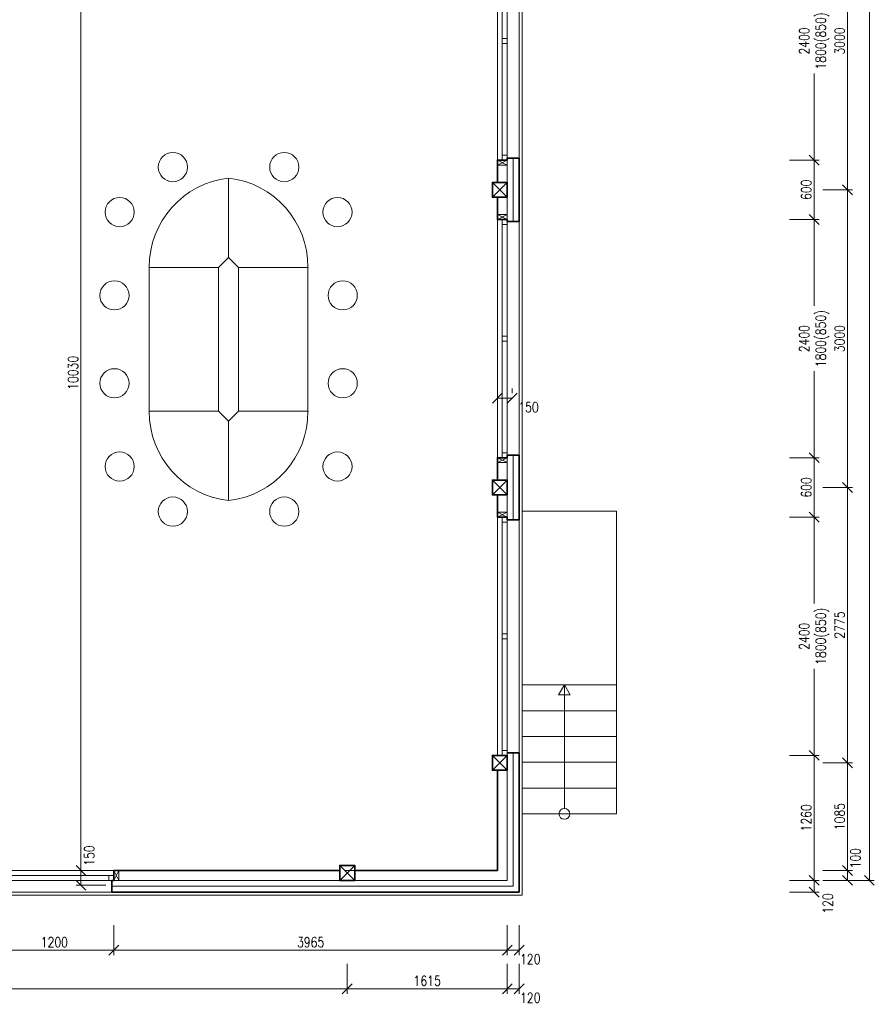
# Model space of a CAD drawing. Header units: millimetres. Extents: x -485339 to 286898, y -1189934 to 1602269.
# Tile 32 of 230: x -64690 to -56076, y -1158316 to -1148392. Entities that reach past the tile are written whole.
import ezdxf

# ---------------------------------------------------------------- set-up
doc = ezdxf.new("R2010")
doc.units = ezdxf.units.MM
doc.header["$LTSCALE"] = 10
doc.layers.get('Defpoints').update_dxf_attribs({"lineweight": 0})
for name, color, linetype, lineweight in [('A_vybavení', 252, 'Continuous', 18), ('N_kóty', 10, 'Continuous', 18), ('N_okna', 10, 'Continuous', 18), ('N_okna_konst_prof', 10, 'Continuous', 18), ('N_čáry_obrys', 10, 'Continuous', 35), ('N_čáry_obv.plášt', 212, 'Continuous', 18), ('N_čáry_obv.plášt_obrys', 212, 'Continuous', 35), ('N_čáry_plné', 10, 'Continuous', 18), ('St_kóty', 132, 'Continuous', 18), ('St_lehký obvodový plášť', 152, 'Continuous', 18), ('St_sloupy_opláštění_půdorys', 25, 'Continuous', 35), ('St_čáry_plné', 250, 'Continuous', 18)]:
    doc.layers.add(name, color=color, linetype=linetype, lineweight=lineweight)
doc.styles.get("Standard").update_dxf_attribs({"font": 'simplex.shx', "width": 0.8})
doc.linetypes.add('ZIGZAG', pattern='A,0.00254,-5.08,[131,ltypeshp.shx,S=5.08,R=0,X=-5.08,Y=0],-10.16,[131,ltypeshp.shx,S=5.08,R=180,X=5.08,Y=0],-5.08', length=20.32254)
doc.dimstyles.new('stavebníM50 vnitřní', dxfattribs={"dimtxt": 100, "dimasz": 100, "dimexe": 50, "dimexo": 100, "dimgap": 30, "dimtad": 1, "dimdec": 0, "dimtxsty": 'Standard', "dimblk": 'OBLIQUE', "dimcen": 2.5, "dimclrd": 256, "dimclre": 256, "dimclrt": 256, "dimadec": 0, "dimazin": 0, "dimtfac": 1, "dimtdec": 0, "dimtmove": 2, "dimatfit": 2, "dimldrblk": 'OBLIQUE', "dimfxl": 250, "dimfxlon": 1, "dimlwd": -1, "dimlwe": -1, "dimarcsym": 0})

# ---------------------------------------------------------------- blocks, each defined once
blk = doc.blocks.new('G$CBB62DE26')
at = {"layer": 'St_sloupy_opláštění_půdorys', "ltscale": 2}
blk.add_lwpolyline([(-75, -150), (75, -150), (75, 0), (-75, 0)], close=True, dxfattribs=at)
for points in [[(-75, 0), (75, -150)], [(75, 0), (-75, -150)]]:
    blk.add_lwpolyline(points, dxfattribs=at)
blk = doc.blocks.new('_OBLIQUE')
at = {"color": 0, "linetype": 'ByBlock'}
blk.add_line((-0.5, -0.5), (0.5, 0.5), dxfattribs=at)
blk = doc.blocks.new('*D6510')
at = {"layer": 'Defpoints', "color": 0}
for p in [(-58903.4, -1152806.2), (-58903.4, -1153406.2), (-56682.1, -1153406.2)]:
    blk.add_point(p, dxfattribs=at)
at = {"layer": 'St_kóty'}
for p, q in [((-56932.1, -1152806.2), (-56632.1, -1152806.2)), ((-56682.1, -1152806.2), (-56682.1, -1153406.2)), ((-56932.1, -1153406.2), (-56632.1, -1153406.2))]:
    blk.add_line(p, q, dxfattribs=at)
at = {"layer": 'St_kóty', "linetype": 'ByBlock', "xscale": 100, "yscale": 100, "zscale": 100}
for p, rotation in [((-56682.1, -1152806.2), 90), ((-56682.1, -1153406.2), 270)]:
    blk.add_blockref('_OBLIQUE', p, dxfattribs=dict(at, rotation=rotation))
at = {"layer": 'St_kóty', "insert": (-56762.1, -1153106.2), "char_height": 100, "attachment_point": 5, "rotation": 90}
blk.add_mtext('600', dxfattribs=at)
blk = doc.blocks.new('*D6511')
at = {"layer": 'Defpoints', "color": 0}
for p in [(-58903.4, -1153406.2), (-58903.4, -1155806.2), (-56682.1, -1155806.2)]:
    blk.add_point(p, dxfattribs=at)
at = {"layer": 'St_kóty'}
for p, q in [((-56932.1, -1153406.2), (-56632.1, -1153406.2)), ((-56682.1, -1153406.2), (-56682.1, -1154277.1)), ((-56682.1, -1155806.2), (-56682.1, -1154935.2)), ((-56932.1, -1155806.2), (-56632.1, -1155806.2))]:
    blk.add_line(p, q, dxfattribs=at)
at = {"layer": 'St_kóty', "linetype": 'ByBlock', "xscale": 100, "yscale": 100, "zscale": 100}
for p, rotation in [((-56682.1, -1153406.2), 90), ((-56682.1, -1155806.2), 270)]:
    blk.add_blockref('_OBLIQUE', p, dxfattribs=dict(at, rotation=rotation))
at = {"layer": 'St_kóty', "insert": (-56682.1, -1154606.2), "char_height": 100, "attachment_point": 5, "rotation": 90}
blk.add_mtext('2400\\P1800(850)', dxfattribs=at)
blk = doc.blocks.new('*D6512')
at = {"layer": 'Defpoints', "color": 0}
for p in [(-58903.4, -1155806.2), (-59774.9, -1157066.2), (-56682.1, -1157066.2)]:
    blk.add_point(p, dxfattribs=at)
at = {"layer": 'St_kóty'}
for p, q in [((-56932.1, -1155806.2), (-56632.1, -1155806.2)), ((-56682.1, -1155806.2), (-56682.1, -1157066.2)), ((-56932.1, -1157066.2), (-56632.1, -1157066.2))]:
    blk.add_line(p, q, dxfattribs=at)
at = {"layer": 'St_kóty', "linetype": 'ByBlock', "xscale": 100, "yscale": 100, "zscale": 100}
for p, rotation in [((-56682.1, -1155806.2), 90), ((-56682.1, -1157066.2), 270)]:
    blk.add_blockref('_OBLIQUE', p, dxfattribs=dict(at, rotation=rotation))
at = {"layer": 'St_kóty', "insert": (-56762.1, -1156436.2), "char_height": 100, "attachment_point": 5, "rotation": 90}
blk.add_mtext('1260', dxfattribs=at)
blk = doc.blocks.new('*D6516')
at = {"layer": 'Defpoints', "color": 0}
for p in [(-58903.4, -1147406.2), (-59749.9, -1149806.2), (-56682.1, -1149806.2)]:
    blk.add_point(p, dxfattribs=at)
at = {"layer": 'St_kóty'}
for p, q in [((-56932.1, -1147406.2), (-56632.1, -1147406.2)), ((-56682.1, -1147406.2), (-56682.1, -1148277.1)), ((-56682.1, -1149806.2), (-56682.1, -1148935.2)), ((-56932.1, -1149806.2), (-56632.1, -1149806.2))]:
    blk.add_line(p, q, dxfattribs=at)
at = {"layer": 'St_kóty', "linetype": 'ByBlock', "xscale": 100, "yscale": 100, "zscale": 100}
for p, rotation in [((-56682.1, -1147406.2), 90), ((-56682.1, -1149806.2), 270)]:
    blk.add_blockref('_OBLIQUE', p, dxfattribs=dict(at, rotation=rotation))
at = {"layer": 'St_kóty', "insert": (-56682.1, -1148606.2), "char_height": 100, "attachment_point": 5, "rotation": 90}
blk.add_mtext('2400\\P1800(850)', dxfattribs=at)
blk = doc.blocks.new('*D6517')
at = {"layer": 'Defpoints', "color": 0}
for p in [(-59749.9, -1149806.2), (-59749.9, -1150406.2), (-56682.1, -1150406.2)]:
    blk.add_point(p, dxfattribs=at)
at = {"layer": 'St_kóty'}
for p, q in [((-56932.1, -1149806.2), (-56632.1, -1149806.2)), ((-56682.1, -1149806.2), (-56682.1, -1150406.2)), ((-56932.1, -1150406.2), (-56632.1, -1150406.2))]:
    blk.add_line(p, q, dxfattribs=at)
at = {"layer": 'St_kóty', "linetype": 'ByBlock', "xscale": 100, "yscale": 100, "zscale": 100}
for p, rotation in [((-56682.1, -1149806.2), 90), ((-56682.1, -1150406.2), 270)]:
    blk.add_blockref('_OBLIQUE', p, dxfattribs=dict(at, rotation=rotation))
at = {"layer": 'St_kóty', "insert": (-56762.1, -1150106.2), "char_height": 100, "attachment_point": 5, "rotation": 90}
blk.add_mtext('600', dxfattribs=at)
blk = doc.blocks.new('*D6518')
at = {"layer": 'Defpoints', "color": 0}
for p in [(-59749.9, -1150406.2), (-59749.9, -1152806.2), (-56682.1, -1152806.2)]:
    blk.add_point(p, dxfattribs=at)
at = {"layer": 'St_kóty'}
for p, q in [((-56932.1, -1150406.2), (-56632.1, -1150406.2)), ((-56682.1, -1150406.2), (-56682.1, -1151277.1)), ((-56682.1, -1152806.2), (-56682.1, -1151935.2)), ((-56932.1, -1152806.2), (-56632.1, -1152806.2))]:
    blk.add_line(p, q, dxfattribs=at)
at = {"layer": 'St_kóty', "linetype": 'ByBlock', "xscale": 100, "yscale": 100, "zscale": 100}
for p, rotation in [((-56682.1, -1150406.2), 90), ((-56682.1, -1152806.2), 270)]:
    blk.add_blockref('_OBLIQUE', p, dxfattribs=dict(at, rotation=rotation))
at = {"layer": 'St_kóty', "insert": (-56682.1, -1151606.2), "char_height": 100, "attachment_point": 5, "rotation": 90}
blk.add_mtext('2400\\P1800(850)', dxfattribs=at)
blk = doc.blocks.new('*D6523')
at = {"layer": 'Defpoints', "color": 0}
for p in [(-59924.9, -1147106.2), (-59924.9, -1150106.2), (-56345.3, -1150106.2)]:
    blk.add_point(p, dxfattribs=at)
at = {"layer": 'St_kóty'}
for p, q in [((-56595.3, -1147106.2), (-56295.3, -1147106.2)), ((-56345.3, -1147106.2), (-56345.3, -1150106.2)), ((-56595.3, -1150106.2), (-56295.3, -1150106.2))]:
    blk.add_line(p, q, dxfattribs=at)
at = {"layer": 'St_kóty', "linetype": 'ByBlock', "xscale": 100, "yscale": 100, "zscale": 100}
for p, rotation in [((-56345.3, -1147106.2), 90), ((-56345.3, -1150106.2), 270)]:
    blk.add_blockref('_OBLIQUE', p, dxfattribs=dict(at, rotation=rotation))
at = {"layer": 'St_kóty', "insert": (-56425.3, -1148606.2), "char_height": 100, "attachment_point": 5, "rotation": 90}
blk.add_mtext('3000', dxfattribs=at)
blk = doc.blocks.new('*D6524')
at = {"layer": 'Defpoints', "color": 0}
for p in [(-59924.9, -1150106.2), (-59924.9, -1153106.2), (-56345.3, -1153106.2)]:
    blk.add_point(p, dxfattribs=at)
at = {"layer": 'St_kóty'}
for p, q in [((-56595.3, -1150106.2), (-56295.3, -1150106.2)), ((-56345.3, -1150106.2), (-56345.3, -1153106.2)), ((-56595.3, -1153106.2), (-56295.3, -1153106.2))]:
    blk.add_line(p, q, dxfattribs=at)
at = {"layer": 'St_kóty', "linetype": 'ByBlock', "xscale": 100, "yscale": 100, "zscale": 100}
for p, rotation in [((-56345.3, -1150106.2), 90), ((-56345.3, -1153106.2), 270)]:
    blk.add_blockref('_OBLIQUE', p, dxfattribs=dict(at, rotation=rotation))
at = {"layer": 'St_kóty', "insert": (-56425.3, -1151606.2), "char_height": 100, "attachment_point": 5, "rotation": 90}
blk.add_mtext('3000', dxfattribs=at)
blk = doc.blocks.new('*D6525')
at = {"layer": 'Defpoints', "color": 0}
for p in [(-59924.9, -1153106.2), (-59924.9, -1155881.2), (-56345.3, -1155881.2)]:
    blk.add_point(p, dxfattribs=at)
at = {"layer": 'St_kóty'}
for p, q in [((-56595.3, -1153106.2), (-56295.3, -1153106.2)), ((-56345.3, -1153106.2), (-56345.3, -1155881.2)), ((-56595.3, -1155881.2), (-56295.3, -1155881.2))]:
    blk.add_line(p, q, dxfattribs=at)
at = {"layer": 'St_kóty', "linetype": 'ByBlock', "xscale": 100, "yscale": 100, "zscale": 100}
for p, rotation in [((-56345.3, -1153106.2), 90), ((-56345.3, -1155881.2), 270)]:
    blk.add_blockref('_OBLIQUE', p, dxfattribs=dict(at, rotation=rotation))
at = {"layer": 'St_kóty', "insert": (-56425.3, -1154493.7), "char_height": 100, "attachment_point": 5, "rotation": 90}
blk.add_mtext('2775', dxfattribs=at)
blk = doc.blocks.new('*D6526')
at = {"layer": 'Defpoints', "color": 0}
for p in [(-59924.9, -1155881.2), (-59874.9, -1156966.2), (-56345.3, -1156966.2)]:
    blk.add_point(p, dxfattribs=at)
at = {"layer": 'St_kóty'}
for p, q in [((-56595.3, -1155881.2), (-56295.3, -1155881.2)), ((-56345.3, -1155881.2), (-56345.3, -1156966.2)), ((-56595.3, -1156966.2), (-56295.3, -1156966.2))]:
    blk.add_line(p, q, dxfattribs=at)
at = {"layer": 'St_kóty', "linetype": 'ByBlock', "xscale": 100, "yscale": 100, "zscale": 100}
for p, rotation in [((-56345.3, -1155881.2), 90), ((-56345.3, -1156966.2), 270)]:
    blk.add_blockref('_OBLIQUE', p, dxfattribs=dict(at, rotation=rotation))
at = {"layer": 'St_kóty', "insert": (-56425.3, -1156423.7), "char_height": 100, "attachment_point": 5, "rotation": 90}
blk.add_mtext('1085', dxfattribs=at)
blk = doc.blocks.new('*D6527')
at = {"layer": 'Defpoints', "color": 0}
for p in [(-59874.9, -1156966.2), (-59774.9, -1157066.2), (-56345.3, -1157066.2)]:
    blk.add_point(p, dxfattribs=at)
at = {"layer": 'St_kóty'}
for p, q in [((-56595.3, -1156966.2), (-56295.3, -1156966.2)), ((-56345.3, -1156966.2), (-56345.3, -1157066.2)), ((-56595.3, -1157066.2), (-56295.3, -1157066.2))]:
    blk.add_line(p, q, dxfattribs=at)
at = {"layer": 'St_kóty', "linetype": 'ByBlock', "xscale": 100, "yscale": 100, "zscale": 100}
for p, rotation in [((-56345.3, -1156966.2), 90), ((-56345.3, -1157066.2), 270)]:
    blk.add_blockref('_OBLIQUE', p, dxfattribs=dict(at, rotation=rotation))
at = {"layer": 'St_kóty', "insert": (-56265.7, -1156842.9), "char_height": 100, "attachment_point": 5, "rotation": 90}
blk.add_mtext('100', dxfattribs=at)
blk = doc.blocks.new('*D6528')
at = {"layer": 'Defpoints', "color": 0}
for p in [(-59724.9, -1138456.2), (-56126, -1138456.2), (-59774.9, -1157066.2)]:
    blk.add_point(p, dxfattribs=at)
at = {"layer": 'St_kóty'}
for p, q in [((-56376, -1138456.2), (-56076, -1138456.2)), ((-56126, -1157066.2), (-56126, -1138456.2)), ((-56376, -1157066.2), (-56076, -1157066.2))]:
    blk.add_line(p, q, dxfattribs=at)
at = {"layer": 'St_kóty', "linetype": 'ByBlock', "xscale": 100, "yscale": 100, "zscale": 100}
for p, rotation in [((-56126, -1138456.2), 90), ((-56126, -1157066.2), 270)]:
    blk.add_blockref('_OBLIQUE', p, dxfattribs=dict(at, rotation=rotation))
at = {"layer": 'St_kóty', "insert": (-56206, -1147761.2), "char_height": 100, "attachment_point": 5, "rotation": 90}
blk.add_mtext('18610', dxfattribs=at)
blk = doc.blocks.new('*D6529')
at = {"layer": 'Defpoints', "color": 0}
for p in [(-63740.1, -1157116.2), (-59774.9, -1157066.2), (-63740.1, -1157769.6)]:
    blk.add_point(p, dxfattribs=at)
at = {"layer": 'St_kóty'}
for p, q in [((-63740.1, -1157519.6), (-63740.1, -1157819.6)), ((-59774.9, -1157519.6), (-59774.9, -1157819.6)), ((-59774.9, -1157769.6), (-63740.1, -1157769.6))]:
    blk.add_line(p, q, dxfattribs=at)
at = {"layer": 'St_kóty', "linetype": 'ByBlock', "xscale": 100, "yscale": 100, "zscale": 100, "rotation": 180}
blk.add_blockref('_OBLIQUE', (-63740.1, -1157769.6), dxfattribs=at)
at = {"layer": 'St_kóty', "linetype": 'ByBlock', "xscale": 100, "yscale": 100, "zscale": 100}
blk.add_blockref('_OBLIQUE', (-59774.9, -1157769.6), dxfattribs=at)
at = {"layer": 'St_kóty', "insert": (-61757.5, -1157689.6), "char_height": 100, "attachment_point": 5}
blk.add_mtext('3965', dxfattribs=at)
blk = doc.blocks.new('*D6530')
at = {"layer": 'Defpoints', "color": 0}
for p in [(-64940.1, -1157091.2), (-63740.1, -1157116.2), (-64940.1, -1157769.6)]:
    blk.add_point(p, dxfattribs=at)
at = {"layer": 'St_kóty'}
for p, q in [((-64940.1, -1157519.6), (-64940.1, -1157819.6)), ((-63740.1, -1157519.6), (-63740.1, -1157819.6)), ((-63740.1, -1157769.6), (-64940.1, -1157769.6))]:
    blk.add_line(p, q, dxfattribs=at)
at = {"layer": 'St_kóty', "linetype": 'ByBlock', "xscale": 100, "yscale": 100, "zscale": 100, "rotation": 180}
blk.add_blockref('_OBLIQUE', (-64940.1, -1157769.6), dxfattribs=at)
at = {"layer": 'St_kóty', "linetype": 'ByBlock', "xscale": 100, "yscale": 100, "zscale": 100}
blk.add_blockref('_OBLIQUE', (-63740.1, -1157769.6), dxfattribs=at)
at = {"layer": 'St_kóty', "insert": (-64340.1, -1157689.6), "char_height": 100, "attachment_point": 5}
blk.add_mtext('1200', dxfattribs=at)
blk = doc.blocks.new('*D6539')
at = {"layer": 'Defpoints', "color": 0}
for p in [(-68840.1, -1156991.2), (-61390.3, -1156991.2), (-61390.3, -1158159)]:
    blk.add_point(p, dxfattribs=at)
at = {"layer": 'St_kóty'}
for p, q in [((-68840.1, -1157909), (-68840.1, -1158209)), ((-61390.3, -1157909), (-61390.3, -1158209)), ((-68840.1, -1158159), (-61390.3, -1158159))]:
    blk.add_line(p, q, dxfattribs=at)
at = {"layer": 'St_kóty', "linetype": 'ByBlock', "xscale": 100, "yscale": 100, "zscale": 100, "rotation": 180}
blk.add_blockref('_OBLIQUE', (-68840.1, -1158159), dxfattribs=at)
at = {"layer": 'St_kóty', "linetype": 'ByBlock', "xscale": 100, "yscale": 100, "zscale": 100}
blk.add_blockref('_OBLIQUE', (-61390.3, -1158159), dxfattribs=at)
at = {"layer": 'St_kóty', "insert": (-65115.2, -1158079), "char_height": 100, "attachment_point": 5}
blk.add_mtext('7450', dxfattribs=at)
blk = doc.blocks.new('*D6540')
at = {"layer": 'Defpoints', "color": 0}
for p in [(-61390.3, -1156991.2), (-59774.9, -1157066.2), (-59774.9, -1158159)]:
    blk.add_point(p, dxfattribs=at)
at = {"layer": 'St_kóty'}
for p, q in [((-61390.3, -1157909), (-61390.3, -1158209)), ((-59774.9, -1157909), (-59774.9, -1158209)), ((-61390.3, -1158159), (-59774.9, -1158159))]:
    blk.add_line(p, q, dxfattribs=at)
at = {"layer": 'St_kóty', "linetype": 'ByBlock', "xscale": 100, "yscale": 100, "zscale": 100, "rotation": 180}
blk.add_blockref('_OBLIQUE', (-61390.3, -1158159), dxfattribs=at)
at = {"layer": 'St_kóty', "linetype": 'ByBlock', "xscale": 100, "yscale": 100, "zscale": 100}
blk.add_blockref('_OBLIQUE', (-59774.9, -1158159), dxfattribs=at)
at = {"layer": 'St_kóty', "insert": (-60582.6, -1158079), "char_height": 100, "attachment_point": 5}
blk.add_mtext('1615', dxfattribs=at)
blk = doc.blocks.new('*D6611')
at = {"layer": 'Defpoints', "color": 0}
for p in [(-59875.3, -1152207.5), (-59724.9, -1152207.5), (-59724.9, -1152207.5)]:
    blk.add_point(p, dxfattribs=at)
at = {"layer": 'St_kóty'}
for p, q in [((-59875.3, -1152107.5), (-59875.3, -1152157.5)), ((-59724.9, -1152107.5), (-59724.9, -1152157.5)), ((-59875.3, -1152207.5), (-59724.9, -1152207.5))]:
    blk.add_line(p, q, dxfattribs=at)
at = {"layer": 'St_kóty', "linetype": 'ByBlock', "xscale": 100, "yscale": 100, "zscale": 100, "rotation": 180}
blk.add_blockref('_OBLIQUE', (-59875.3, -1152207.5), dxfattribs=at)
at = {"layer": 'St_kóty', "linetype": 'ByBlock', "xscale": 100, "yscale": 100, "zscale": 100}
blk.add_blockref('_OBLIQUE', (-59724.9, -1152207.5), dxfattribs=at)
at = {"layer": 'St_kóty', "insert": (-59561.2, -1152297.6), "char_height": 100, "attachment_point": 5}
blk.add_mtext('150', dxfattribs=at)
blk = doc.blocks.new('*D6612')
at = {"layer": 'Defpoints', "color": 0}
for p in [(-64071.9, -1156966.2), (-61732, -1156966.2), (-61732, -1157116.2)]:
    blk.add_point(p, dxfattribs=at)
at = {"layer": 'St_kóty'}
for p, q in [((-63821.9, -1156966.2), (-64121.9, -1156966.2)), ((-64071.9, -1157116.2), (-64071.9, -1156966.2)), ((-63821.9, -1157116.2), (-64121.9, -1157116.2))]:
    blk.add_line(p, q, dxfattribs=at)
at = {"layer": 'St_kóty', "linetype": 'ByBlock', "xscale": 100, "yscale": 100, "zscale": 100}
for p, rotation in [((-64071.9, -1156966.2), 90), ((-64071.9, -1157116.2), 270)]:
    blk.add_blockref('_OBLIQUE', p, dxfattribs=dict(at, rotation=rotation))
at = {"layer": 'St_kóty', "insert": (-63988.3, -1156816.8), "char_height": 100, "attachment_point": 5, "rotation": 90}
blk.add_mtext('150', dxfattribs=at)
blk = doc.blocks.new('*D6613')
at = {"layer": 'Defpoints', "color": 0}
for p in [(-64071.9, -1146936.2), (-64071.9, -1146936.2), (-61732, -1156966.2)]:
    blk.add_point(p, dxfattribs=at)
at = {"layer": 'St_kóty'}
for p, q in [((-64171.9, -1146936.2), (-64121.9, -1146936.2)), ((-64071.9, -1156966.2), (-64071.9, -1146936.2)), ((-63821.9, -1156966.2), (-64121.9, -1156966.2))]:
    blk.add_line(p, q, dxfattribs=at)
at = {"layer": 'St_kóty', "linetype": 'ByBlock', "xscale": 100, "yscale": 100, "zscale": 100}
for p, rotation in [((-64071.9, -1146936.2), 90), ((-64071.9, -1156966.2), 270)]:
    blk.add_blockref('_OBLIQUE', p, dxfattribs=dict(at, rotation=rotation))
at = {"layer": 'St_kóty', "insert": (-64151.9, -1151951.2), "char_height": 100, "attachment_point": 5, "rotation": 90}
blk.add_mtext('10030', dxfattribs=at)
blk = doc.blocks.new('G$CA52768AB')
at = {"layer": 'A_vybavení', "linetype": 'Continuous'}
for p, q in [((0, 0), (0, -800)), ((0, 0), (0, -800)), ((0, -800), (-100, -900)), ((0, -800), (100, -900)), ((-800, -900), (-800, -2350)), ((-800, -900), (-100, -900)), ((-100, -900), (-800, -900)), ((-100, -900), (-800, -900)), ((-100, -2350), (-100, -900)), ((100, -900), (100, -2350)), ((100, -900), (800, -900)), ((100, -900), (800, -900)), ((800, -900), (100, -900)), ((800, -2350), (800, -900)), ((-800, -2350), (-100, -2350)), ((-100, -2350), (-800, -2350)), ((0, -2450), (-100, -2350)), ((0, -2450), (100, -2350)), ((100, -2350), (800, -2350)), ((100, -2350), (800, -2350)), ((0, -3250), (0, -2450)), ((0, -3250), (0, -2450))]:
    blk.add_line(p, q, dxfattribs=at)
for centre in [(-561.4, 111.2), (561.4, 111.2), (-1097.7, -342.8), (1097.7, -342.8), (-1150.3, -1181.8), (1150.3, -1181.8), (-1150.3, -2068.2), (1150.3, -2068.2), (-1097.7, -2907.2), (1097.7, -2907.2), (-561.4, -3361.2), (561.4, -3361.2)]:
    blk.add_circle(centre, 147.2, dxfattribs=at)
for centre, start, end in [((100, -894.4), 96.37826, 180.35466), ((-100, -894.4), 359.64534, 83.62174), ((100, -2355.6), 179.64534, 263.62174), ((-100, -2355.6), 276.37826, 0.35466)]:
    blk.add_arc(centre, 900, start, end, dxfattribs=at)
for p in [(-800, -900), (800, -900), (-800, -2350), (800, -2350)]:
    blk.add_point(p, dxfattribs=at)
blk = doc.blocks.new('G$C9C144299')
at = {"layer": 'St_lehký obvodový plášť', "color": 0, "ltscale": 2}
for points in [[(0, -50), (2400, -50), (2400, 0), (0, 0)], [(0, -50), (0, -50), (0, 0), (0, 0)], [(0, -50), (0, -50), (0, 0), (0, 0)], [(0, -50), (50, -50), (50, 0), (0, 0)], [(1225, -50), (1175, -50), (1175, 0), (1225, 0)], [(2400, -50), (2350, -50), (2350, 0), (2400, 0)]]:
    blk.add_lwpolyline(points, close=True, dxfattribs=at)
blk = doc.blocks.new('G$C2A6251B2')
at = {"layer": 'St_lehký obvodový plášť', "color": 0, "ltscale": 2}
for points in [[(0, -50), (1200, -50), (1200, 0), (0, 0)], [(0, -50), (50, -50), (50, 0), (0, 0)], [(1200, -50), (1150, -50), (1150, 0), (1200, 0)]]:
    blk.add_lwpolyline(points, close=True, dxfattribs=at)
blk = doc.blocks.new('*D6918')
at = {"layer": 'Defpoints', "color": 0}
for p in [(-59774.9, -1157066.2), (-59774.9, -1157186.2), (-56682.1, -1157186.2)]:
    blk.add_point(p, dxfattribs=at)
at = {"layer": 'N_kóty'}
for p, q in [((-56932.1, -1157066.2), (-56632.1, -1157066.2)), ((-56682.1, -1157066.2), (-56682.1, -1157186.2)), ((-56932.1, -1157186.2), (-56632.1, -1157186.2))]:
    blk.add_line(p, q, dxfattribs=at)
at = {"layer": 'N_kóty', "linetype": 'ByBlock', "xscale": 100, "yscale": 100, "zscale": 100}
for p, rotation in [((-56682.1, -1157066.2), 90), ((-56682.1, -1157186.2), 270)]:
    blk.add_blockref('_OBLIQUE', p, dxfattribs=dict(at, rotation=rotation))
at = {"layer": 'N_kóty', "insert": (-56544.8, -1157299.5), "char_height": 100, "attachment_point": 5, "rotation": 90}
blk.add_mtext('120', dxfattribs=at)
blk = doc.blocks.new('*D6919')
at = {"layer": 'Defpoints', "color": 0}
for p in [(-59655.5, -1155781.2), (-59774.9, -1157066.2), (-59655.5, -1157769.6)]:
    blk.add_point(p, dxfattribs=at)
at = {"layer": 'N_kóty'}
for p, q in [((-59774.9, -1157519.6), (-59774.9, -1157819.6)), ((-59655.5, -1157519.6), (-59655.5, -1157819.6)), ((-59774.9, -1157769.6), (-59655.5, -1157769.6))]:
    blk.add_line(p, q, dxfattribs=at)
at = {"layer": 'N_kóty', "linetype": 'ByBlock', "xscale": 100, "yscale": 100, "zscale": 100, "rotation": 180}
blk.add_blockref('_OBLIQUE', (-59774.9, -1157769.6), dxfattribs=at)
at = {"layer": 'N_kóty', "linetype": 'ByBlock', "xscale": 100, "yscale": 100, "zscale": 100}
blk.add_blockref('_OBLIQUE', (-59655.5, -1157769.6), dxfattribs=at)
at = {"layer": 'N_kóty', "insert": (-59543.4, -1157860.5), "char_height": 100, "attachment_point": 5}
blk.add_mtext('120', dxfattribs=at)
blk = doc.blocks.new('*D6920')
at = {"layer": 'Defpoints', "color": 0}
for p in [(-59655.5, -1156170.6), (-59774.9, -1157455.6), (-59655.5, -1158159)]:
    blk.add_point(p, dxfattribs=at)
at = {"layer": 'N_kóty'}
for p, q in [((-59774.9, -1157909), (-59774.9, -1158209)), ((-59655.5, -1157909), (-59655.5, -1158209)), ((-59774.9, -1158159), (-59655.5, -1158159))]:
    blk.add_line(p, q, dxfattribs=at)
at = {"layer": 'N_kóty', "linetype": 'ByBlock', "xscale": 100, "yscale": 100, "zscale": 100, "rotation": 180}
blk.add_blockref('_OBLIQUE', (-59774.9, -1158159), dxfattribs=at)
at = {"layer": 'N_kóty', "linetype": 'ByBlock', "xscale": 100, "yscale": 100, "zscale": 100}
blk.add_blockref('_OBLIQUE', (-59655.5, -1158159), dxfattribs=at)
at = {"layer": 'N_kóty', "insert": (-59543.4, -1158250), "char_height": 100, "attachment_point": 5}
blk.add_mtext('120', dxfattribs=at)

msp = doc.modelspace()

# ---------------------------------------------------------------- linework, layer by layer
at = {"layer": 'N_kóty'}
msp.add_lwpolyline([(-61411.8, -1156966.2), (-59873.3, -1156966.2)], dxfattribs=at)
at = {"layer": 'N_okna_konst_prof'}
for points in [[(-59774.9, -1149856.2), (-59774.9, -1149806.2), (-59874.9, -1149806.2), (-59874.9, -1149856.2)], [(-59774.9, -1150406.2), (-59774.9, -1150356.2), (-59874.9, -1150356.2), (-59874.9, -1150406.2)], [(-59774.9, -1152856.2), (-59774.9, -1152806.2), (-59874.9, -1152806.2), (-59874.9, -1152856.2)], [(-59774.9, -1153406.2), (-59774.9, -1153356.2), (-59874.9, -1153356.2), (-59874.9, -1153406.2)], [(-63740.1, -1157066.2), (-63690.1, -1157066.2), (-63690.1, -1156966.2), (-63740.1, -1156966.2)]]:
    msp.add_lwpolyline(points, close=True, dxfattribs=at)
for points in [[(-59874.9, -1149856.2), (-59774.9, -1149806.2)], [(-59874.9, -1149806.2), (-59774.9, -1149856.2)], [(-59874.9, -1150406.2), (-59774.9, -1150356.2)], [(-59874.9, -1150356.2), (-59774.9, -1150406.2)], [(-59874.9, -1152856.2), (-59774.9, -1152806.2)], [(-59874.9, -1152806.2), (-59774.9, -1152856.2)], [(-59874.9, -1153406.2), (-59774.9, -1153356.2)], [(-59874.9, -1153356.2), (-59774.9, -1153406.2)], [(-63740.1, -1156966.2), (-63690.1, -1157066.2)], [(-63690.1, -1156966.2), (-63740.1, -1157066.2)]]:
    msp.add_lwpolyline(points, dxfattribs=at)
at = {"layer": 'N_čáry_obrys'}
for points in [[(-59874.9, -1150031.2), (-59874.9, -1149806.2), (-59774.9, -1149806.2), (-59774.9, -1149786.2)], [(-59774.9, -1150426.2), (-59774.9, -1150406.2), (-59874.9, -1150406.2), (-59874.9, -1150181.2)], [(-59875.3, -1153031.2), (-59874.9, -1152806.2), (-59774.9, -1152806.2)], [(-59873.2, -1153406.2), (-59873.2, -1153181.2)], [(-59774.9, -1153431.2), (-59774.9, -1153406.2), (-59874.9, -1153406.2)], [(-59873.3, -1155956.2), (-59873.3, -1156966.2)], [(-63760.1, -1157066.2), (-63740.1, -1157066.2), (-63740.1, -1156966.2), (-61465.3, -1156966.2)], [(-59873.3, -1156966.2), (-61315.3, -1156966.2)]]:
    msp.add_lwpolyline(points, dxfattribs=at)
at = {"layer": 'N_čáry_obv.plášt'}
for p, q in [((-59654.9, -1138696.2), (-59655.6, -1157078.9)), ((-59774.9, -1155806.2), (-59774.9, -1157066.2)), ((-63760.1, -1157066.2), (-59774.9, -1157066.2))]:
    msp.add_line(p, q, dxfattribs=at)
at = {"layer": 'N_čáry_obv.plášt', "linetype": 'ZIGZAG'}
for p, q in [((-59714.9, -1153431.2), (-59714.9, -1152781.2)), ((-59714.9, -1155781.2), (-59714.9, -1157126.2))]:
    msp.add_line(p, q, dxfattribs=at)
for points in [[(-59714.9, -1150426.2), (-59714.9, -1149786.2)], [(-63760.1, -1157126.2), (-59714.9, -1157126.2)]]:
    msp.add_lwpolyline(points, dxfattribs=at)
at = {"layer": 'N_čáry_obv.plášt'}
for points in [[(-59774.9, -1149806.2), (-59774.9, -1150406.2)], [(-59774.9, -1153431.2), (-59774.9, -1152781.2)], [(-70574.9, -1157186.2), (-59678.3, -1157186.2)]]:
    msp.add_lwpolyline(points, dxfattribs=at)
at = {"layer": 'N_čáry_obv.plášt_obrys', "ltscale": 2}
for p, q in [((-59775.6, -1149786.2), (-59655.6, -1149786.2)), ((-59655.6, -1149786.2), (-59655.6, -1150426.2)), ((-59775.6, -1150426.2), (-59655.6, -1150426.2)), ((-59655.6, -1153431.2), (-59656.1, -1152781.2)), ((-59655.5, -1155781.2), (-59655.6, -1157186.2)), ((-63760.8, -1157066.2), (-63760.8, -1157186.2)), ((-59655.6, -1157186.2), (-63760.8, -1157186.2))]:
    msp.add_line(p, q, dxfattribs=at)
at = {"layer": 'N_čáry_obv.plášt_obrys'}
for points in [[(-59775.6, -1152781.2), (-59656.1, -1152781.2)], [(-59775.5, -1152781.2), (-59775.6, -1152806.2)]]:
    msp.add_lwpolyline(points, dxfattribs=at)
at = {"layer": 'N_čáry_obv.plášt_obrys', "ltscale": 2}
for points in [[(-59775.6, -1153431.2), (-59655.6, -1153431.2)], [(-59775.6, -1155781.2), (-59655.5, -1155781.2)]]:
    msp.add_lwpolyline(points, dxfattribs=at)
at = {"layer": 'N_čáry_plné', "ltscale": 2}
for q in [(-59624.9, -1138696.2), (-70604.9, -1157216.2)]:
    msp.add_line((-59624.9, -1157216.2), q, dxfattribs=at)
for points in [[(-59873.3, -1147406.2), (-59873.3, -1150031.2)], [(-59875.3, -1150181.2), (-59875.3, -1152836.2)], [(-59873.2, -1153406.2), (-59873.2, -1155806.2)], [(-61465.3, -1156966.2), (-65073.3, -1156966.2)], [(-59873.3, -1156966.2), (-59874.9, -1156966.2)]]:
    msp.add_lwpolyline(points, dxfattribs=at)
at = {"layer": 'St_čáry_plné', "ltscale": 2}
for p, q in [((-58674.9, -1153346.2), (-59624.9, -1153346.2)), ((-58674.9, -1155096.2), (-58674.9, -1153346.2)), ((-59624.9, -1155096.2), (-58674.9, -1155096.2))]:
    msp.add_line(p, q, dxfattribs=at)
for points in [[(-59624.9, -1155356.2), (-58674.9, -1155356.2), (-58674.9, -1155096.2)], [(-59199.9, -1156341.6), (-59199.9, -1155096.2)], [(-59624.9, -1155616.2), (-58674.9, -1155616.2), (-58674.9, -1155356.2)], [(-59624.9, -1155876.2), (-58674.9, -1155876.2), (-58674.9, -1155616.2)], [(-59624.9, -1156136.2), (-58674.9, -1156136.2), (-58674.9, -1155876.2)], [(-59624.9, -1156396.2), (-58674.9, -1156396.2), (-58674.9, -1156136.2)]]:
    msp.add_lwpolyline(points, dxfattribs=at)
msp.add_lwpolyline([(-59199.9, -1155096.2), (-59258.5, -1155197.6), (-59141.3, -1155197.6)], close=True, dxfattribs=at)
msp.add_circle((-59199.9, -1156396.2), 54.6, dxfattribs=at)

# ---------------------------------------------------------------- block references
at = {"layer": 'A_vybavení'}
msp.add_blockref('G$CA52768AB', (-62584.3, -1149988.2), dxfattribs=at)
at = {"layer": 'N_okna', "ltscale": 2}
for name, p, rotation in [('G$C9C144299', (-59825.6, -1149806.2), 90), ('G$C9C144299', (-59825.6, -1152806.2), 90), ('G$C9C144299', (-59825.6, -1155806.2), 90), ('G$C2A6251B2', (-63740.8, -1157066.2), 180)]:
    msp.add_blockref(name, p, dxfattribs=dict(at, rotation=rotation))
at = {"layer": 'St_sloupy_opláštění_půdorys', "ltscale": 2, "rotation": 90}
for p in [(-59924.9, -1150106.2), (-59924.9, -1153106.2), (-59924.9, -1155881.2), (-61463.3, -1156991.2)]:
    msp.add_blockref('G$CBB62DE26', p, dxfattribs=at)

# ---------------------------------------------------------------- dimensions: what is measured, and where the dimension line sits
at = {"layer": 'N_kóty'}
for base, p1, p2, picture, middle in [((-59655.5, -1157769.6), (-59774.9, -1157066.2), (-59655.5, -1155781.2), '*D6919', (-59543.4, -1157860.5)), ((-59655.5, -1158159), (-59774.9, -1157455.6), (-59655.5, -1156170.6), '*D6920', (-59543.4, -1158250))]:
    dim = msp.add_linear_dim(base=base, p1=p1, p2=p2, text='120', dimstyle='stavebníM50 vnitřní', dxfattribs=at)
    dim.commit()
    dim.dimension.update_dxf_attribs({"geometry": picture, "text_midpoint": middle, "dimtype": 160})
dim = msp.add_linear_dim(base=(-56682.1, -1157186.2), p1=(-59774.9, -1157066.2), p2=(-59774.9, -1157186.2), angle=90, dimstyle='stavebníM50 vnitřní', dxfattribs=at)
dim.commit()
dim.dimension.update_dxf_attribs({"geometry": '*D6918', "text_midpoint": (-56544.8, -1157299.5), "dimtype": 160})
at = {"layer": 'St_kóty'}
for base, p1, p2, picture, middle in [((-56126, -1138456.2), (-59774.9, -1157066.2), (-59724.9, -1138456.2), '*D6528', (-56206, -1147761.2)), ((-64071.9, -1146936.2), (-61732, -1156966.2), (-64071.9, -1146936.2), '*D6613', (-64151.9, -1151951.2)), ((-56345.3, -1150106.2), (-59924.9, -1147106.2), (-59924.9, -1150106.2), '*D6523', (-56425.3, -1148606.2)), ((-56682.1, -1150406.2), (-59749.9, -1149806.2), (-59749.9, -1150406.2), '*D6517', (-56762.1, -1150106.2)), ((-56345.3, -1153106.2), (-59924.9, -1150106.2), (-59924.9, -1153106.2), '*D6524', (-56425.3, -1151606.2)), ((-56682.1, -1153406.2), (-58903.4, -1152806.2), (-58903.4, -1153406.2), '*D6510', (-56762.1, -1153106.2)), ((-56345.3, -1155881.2), (-59924.9, -1153106.2), (-59924.9, -1155881.2), '*D6525', (-56425.3, -1154493.7)), ((-56345.3, -1156966.2), (-59924.9, -1155881.2), (-59874.9, -1156966.2), '*D6526', (-56425.3, -1156423.7)), ((-56682.1, -1157066.2), (-58903.4, -1155806.2), (-59774.9, -1157066.2), '*D6512', (-56762.1, -1156436.2))]:
    dim = msp.add_linear_dim(base=base, p1=p1, p2=p2, angle=90, dimstyle='stavebníM50 vnitřní', dxfattribs=at)
    dim.commit()
    dim.dimension.update_dxf_attribs({"geometry": picture, "text_midpoint": middle})
for base, p1, p2, picture, middle in [((-56682.1, -1149806.2), (-58903.4, -1147406.2), (-59749.9, -1149806.2), '*D6516', (-56682.1, -1148606.2)), ((-56682.1, -1152806.2), (-59749.9, -1150406.2), (-59749.9, -1152806.2), '*D6518', (-56682.1, -1151606.2)), ((-56682.1, -1155806.2), (-58903.4, -1153406.2), (-58903.4, -1155806.2), '*D6511', (-56682.1, -1154606.2))]:
    dim = msp.add_linear_dim(base=base, p1=p1, p2=p2, angle=90, text='<>\\P1800(850)', dimstyle='stavebníM50 vnitřní', override={"dimtxsty": 'Standard'}, dxfattribs=at)
    dim.commit()
    dim.dimension.update_dxf_attribs({"geometry": picture, "text_midpoint": middle, "dimtype": 160})
dim = msp.add_linear_dim(base=(-59724.9, -1152207.5), p1=(-59875.3, -1152207.5), p2=(-59724.9, -1152207.5), dimstyle='stavebníM50 vnitřní', dxfattribs=at)
dim.commit()
dim.dimension.update_dxf_attribs({"geometry": '*D6611', "text_midpoint": (-59561.2, -1152297.6), "dimtype": 160})
for base, p1, p2, picture, middle in [((-64071.9, -1156966.2), (-61732, -1157116.2), (-61732, -1156966.2), '*D6612', (-63988.3, -1156816.8)), ((-56345.3, -1157066.2), (-59874.9, -1156966.2), (-59774.9, -1157066.2), '*D6527', (-56265.7, -1156842.9))]:
    dim = msp.add_linear_dim(base=base, p1=p1, p2=p2, angle=90, dimstyle='stavebníM50 vnitřní', dxfattribs=at)
    dim.commit()
    dim.dimension.update_dxf_attribs({"geometry": picture, "text_midpoint": middle, "dimtype": 160})
for base, p1, p2, picture, middle in [((-61390.3, -1158159), (-68840.1, -1156991.2), (-61390.3, -1156991.2), '*D6539', (-65115.2, -1158079)), ((-59774.9, -1158159), (-61390.3, -1156991.2), (-59774.9, -1157066.2), '*D6540', (-60582.6, -1158079)), ((-64940.1, -1157769.6), (-63740.1, -1157116.2), (-64940.1, -1157091.2), '*D6530', (-64340.1, -1157689.6)), ((-63740.1, -1157769.6), (-59774.9, -1157066.2), (-63740.1, -1157116.2), '*D6529', (-61757.5, -1157689.6))]:
    dim = msp.add_linear_dim(base=base, p1=p1, p2=p2, dimstyle='stavebníM50 vnitřní', dxfattribs=at)
    dim.commit()
    dim.dimension.update_dxf_attribs({"geometry": picture, "text_midpoint": middle})

doc.saveas('drawing.dxf')
